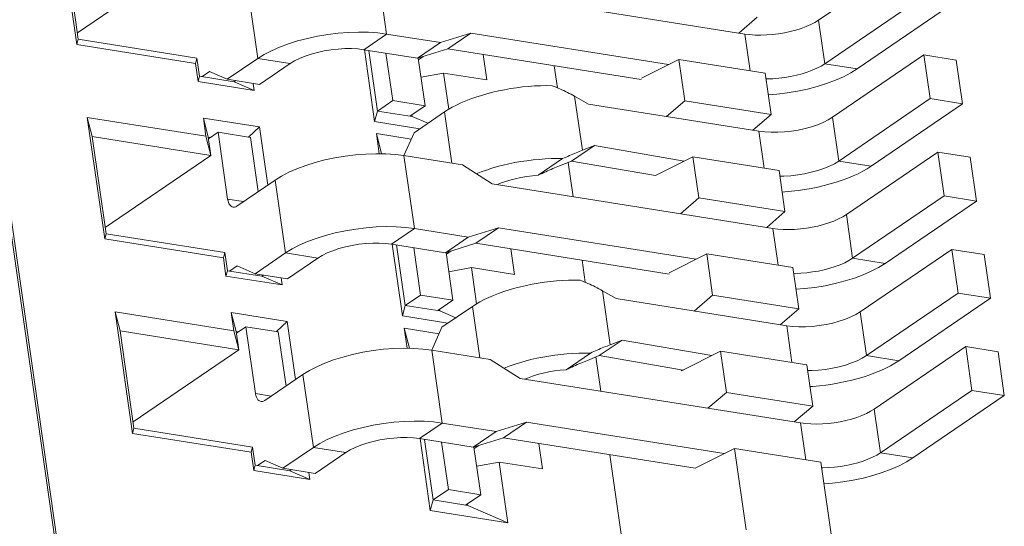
# Model space of a CAD drawing. Header units: inches. Extents: x -964.6 to -898.3, y 1271 to 1317.9.
# Tile 8 of 13: x -933.1 to -929.6, y 1280.3 to 1282.1. Entities that reach past the tile are written whole.
import ezdxf

# ---------------------------------------------------------------- set-up
doc = ezdxf.new("R2010")
doc.units = ezdxf.units.IN
doc.header["$MEASUREMENT"] = 0
doc.layers.add('实体线', color=2, linetype='Continuous')

msp = doc.modelspace()

# ---------------------------------------------------------------- linework, layer by layer
at = {"layer": '实体线', "lineweight": 15}
for p, q in [((-932.9033, 1279.6439), (-933.6619, 1284.9393)), ((-932.9797, 1282.4574), (-932.917, 1282.0197)), ((-932.962, 1282.3887), (-932.9119, 1282.0386)), ((-932.9151, 1282.0613), (-932.5345, 1282.3208)), ((-931.8012, 1282.0571), (-931.8388, 1282.3197)), ((-930.2445, 1282.1076), (-929.915, 1282.3323)), ((-932.2655, 1281.9693), (-932.3031, 1282.2318)), ((-930.5098, 1282.0574), (-931.5204, 1282.2178)), ((-930.222, 1281.9501), (-929.8924, 1282.1748)), ((-930.1054, 1281.9316), (-929.7758, 1282.1563)), ((-930.4658, 1282.1181), (-930.5315, 1282.0609)), ((-930.222, 1281.9501), (-930.2445, 1282.1076)), ((-932.917, 1282.0197), (-932.9119, 1282.0386)), ((-932.9119, 1282.0386), (-932.4843, 1281.9707)), ((-931.8012, 1282.0571), (-931.8836, 1282.001)), ((-931.8012, 1282.0571), (-931.6069, 1282.0263)), ((-931.4978, 1282.0603), (-931.6069, 1282.0263)), ((-931.4978, 1282.0603), (-931.5802, 1282.0041)), ((-930.7853, 1281.9472), (-931.4978, 1282.0603)), ((-930.4909, 1281.9252), (-930.5098, 1282.0574)), ((-932.917, 1282.0197), (-932.4895, 1281.9518)), ((-931.8836, 1282.001), (-931.6893, 1281.9701)), ((-931.8812, 1282.0013), (-931.8441, 1281.7425)), ((-931.8651, 1281.998), (-931.8339, 1281.7802)), ((-931.6069, 1282.0263), (-931.6893, 1281.9701)), ((-931.5802, 1282.0041), (-931.6893, 1281.9701)), ((-930.8833, 1281.8935), (-931.5802, 1282.0041)), ((-932.4895, 1281.9518), (-932.4843, 1281.9707)), ((-932.4843, 1281.9707), (-932.4749, 1281.9051)), ((-932.3754, 1281.8944), (-932.2655, 1281.9693)), ((-932.2655, 1281.9693), (-932.1489, 1281.9507)), ((-931.7789, 1281.8177), (-931.8034, 1281.9882)), ((-931.6623, 1281.7991), (-931.6869, 1281.9705)), ((-931.6687, 1281.9765), (-931.6857, 1281.9649)), ((-931.4402, 1281.8922), (-931.4533, 1281.984)), ((-930.8826, 1281.8983), (-930.7479, 1281.966)), ((-930.7479, 1281.966), (-930.437, 1281.9166)), ((-930.7479, 1281.966), (-930.7266, 1281.8173)), ((-930.1944, 1281.7575), (-929.8649, 1281.9822)), ((-929.8649, 1281.9822), (-929.7483, 1281.9637)), ((-929.8423, 1281.8247), (-929.8649, 1281.9822)), ((-929.7257, 1281.8062), (-929.7483, 1281.9637)), ((-932.4895, 1281.9518), (-932.4801, 1281.8862)), ((-932.4671, 1281.9038), (-932.4397, 1281.9226)), ((-932.4397, 1281.9226), (-932.3754, 1281.8944)), ((-932.2588, 1281.8758), (-932.1489, 1281.9507)), ((-931.1968, 1281.9433), (-931.1854, 1281.8637)), ((-930.1054, 1281.9316), (-930.222, 1281.9501)), ((-932.4801, 1281.8862), (-932.4749, 1281.9051)), ((-932.4749, 1281.9051), (-932.3505, 1281.8853)), ((-932.3754, 1281.8944), (-932.2588, 1281.8758)), ((-932.3505, 1281.8853), (-932.3445, 1281.8895)), ((-931.5956, 1281.9169), (-931.677, 1281.9015)), ((-931.5956, 1281.9169), (-931.4402, 1281.8922)), ((-931.577, 1281.7865), (-931.5956, 1281.9169)), ((-930.4157, 1281.7679), (-930.437, 1281.9166)), ((-930.434, 1281.896), (-930.4298, 1281.8959)), ((-932.4801, 1281.8862), (-932.2779, 1281.8541)), ((-932.2779, 1281.8541), (-932.3505, 1281.8853)), ((-932.2779, 1281.8541), (-932.2816, 1281.8795)), ((-931.8339, 1281.7802), (-931.7789, 1281.8177)), ((-931.6623, 1281.7991), (-931.7789, 1281.8177)), ((-931.1234, 1281.8332), (-931.0738, 1281.8048)), ((-931.0956, 1281.6389), (-931.1234, 1281.8332)), ((-930.7266, 1281.8173), (-930.7923, 1281.7601)), ((-930.7266, 1281.8173), (-930.4157, 1281.7679)), ((-930.1718, 1281.6), (-929.8423, 1281.8247)), ((-929.7257, 1281.8062), (-929.8423, 1281.8247)), ((-931.8441, 1281.7425), (-931.8339, 1281.7802)), ((-931.8339, 1281.7802), (-931.7095, 1281.7605)), ((-931.7173, 1281.7617), (-931.6623, 1281.7991)), ((-930.4597, 1281.7073), (-931.0738, 1281.8048)), ((-930.0552, 1281.5815), (-929.7257, 1281.8062)), ((-932.4518, 1281.6893), (-932.8794, 1281.7571)), ((-932.8794, 1281.7571), (-932.8617, 1281.6885)), ((-932.8794, 1281.7571), (-932.8167, 1281.3195)), ((-932.2591, 1281.7228), (-932.4612, 1281.7549)), ((-932.4612, 1281.7549), (-932.4436, 1281.6862)), ((-932.4612, 1281.7549), (-932.4518, 1281.6893)), ((-931.7095, 1281.7605), (-931.7103, 1281.7664)), ((-931.6523, 1281.7359), (-931.7095, 1281.7605)), ((-931.7021, 1281.7019), (-931.5922, 1281.7768)), ((-931.5658, 1281.5921), (-931.5922, 1281.7768)), ((-930.4157, 1281.7679), (-930.4814, 1281.7108)), ((-930.1718, 1281.6), (-930.1944, 1281.7575)), ((-932.2591, 1281.7228), (-932.2981, 1281.6862)), ((-932.2292, 1281.5137), (-932.2591, 1281.7228)), ((-931.8441, 1281.7425), (-931.6807, 1281.7165)), ((-932.4342, 1281.6206), (-932.8617, 1281.6885)), ((-932.8617, 1281.6885), (-932.8116, 1281.3384)), ((-932.4518, 1281.6893), (-932.4342, 1281.6206)), ((-932.4358, 1281.685), (-932.4436, 1281.6862)), ((-932.4436, 1281.6862), (-932.4342, 1281.6206)), ((-932.4083, 1281.7037), (-932.4427, 1281.6803)), ((-932.2917, 1281.6852), (-932.4083, 1281.7037)), ((-932.3739, 1281.463), (-932.4083, 1281.7037)), ((-932.2638, 1281.4901), (-932.2917, 1281.6852)), ((-931.7123, 1281.6788), (-931.8379, 1281.6987)), ((-931.8379, 1281.6987), (-931.8192, 1281.6261)), ((-931.8379, 1281.6987), (-931.8275, 1281.6262)), ((-931.7021, 1281.7019), (-931.7385, 1281.6195)), ((-930.4407, 1281.575), (-930.4597, 1281.7073)), ((-931.0525, 1281.6559), (-931.1348, 1281.5998)), ((-931.0525, 1281.6559), (-931.0956, 1281.6389)), ((-930.729, 1281.6001), (-931.0525, 1281.6559)), ((-932.8148, 1281.361), (-932.4342, 1281.6206)), ((-931.7385, 1281.6195), (-931.5276, 1281.586)), ((-931.7009, 1281.3569), (-931.7385, 1281.6195)), ((-931.2544, 1281.5491), (-931.1668, 1281.6088)), ((-930.8324, 1281.5482), (-930.6978, 1281.6158)), ((-930.6978, 1281.6158), (-930.3868, 1281.5665)), ((-930.6978, 1281.6158), (-930.6765, 1281.4672)), ((-930.1442, 1281.4074), (-929.8147, 1281.6321)), ((-929.6981, 1281.6136), (-929.8147, 1281.6321)), ((-929.7921, 1281.4746), (-929.8147, 1281.6321)), ((-929.6755, 1281.456), (-929.6981, 1281.6136)), ((-931.5276, 1281.586), (-931.4201, 1281.5176)), ((-931.1348, 1281.5998), (-931.178, 1281.5827)), ((-931.1469, 1281.595), (-931.1292, 1281.4714)), ((-930.8325, 1281.5476), (-931.1348, 1281.5998)), ((-930.1718, 1281.6), (-930.0552, 1281.5815)), ((-930.3655, 1281.4178), (-930.3868, 1281.5665)), ((-932.2028, 1281.5316), (-932.3401, 1281.438)), ((-932.1652, 1281.269), (-932.2028, 1281.5316)), ((-930.4095, 1281.3572), (-931.4201, 1281.5176)), ((-932.3167, 1281.454), (-932.3739, 1281.463)), ((-930.6765, 1281.4672), (-930.7422, 1281.41)), ((-930.6765, 1281.4672), (-930.3655, 1281.4178)), ((-930.1217, 1281.2499), (-929.7921, 1281.4746)), ((-929.6755, 1281.456), (-929.7921, 1281.4746)), ((-930.0051, 1281.2313), (-929.6755, 1281.456)), ((-930.3655, 1281.4178), (-930.4312, 1281.3606)), ((-930.1217, 1281.2499), (-930.1442, 1281.4074)), ((-933.1575, 1281.365), (-932.8954, 1279.5357)), ((-931.7009, 1281.3569), (-931.7833, 1281.3007)), ((-931.7009, 1281.3569), (-931.5066, 1281.3261)), ((-931.3975, 1281.3601), (-931.5066, 1281.3261)), ((-931.3975, 1281.3601), (-931.4799, 1281.3039)), ((-930.685, 1281.247), (-931.3975, 1281.3601)), ((-930.3906, 1281.2249), (-930.4095, 1281.3572)), ((-932.8167, 1281.3195), (-932.8116, 1281.3384)), ((-932.8167, 1281.3195), (-932.3892, 1281.2516)), ((-932.8116, 1281.3384), (-932.384, 1281.2705)), ((-931.5066, 1281.3261), (-931.589, 1281.2699)), ((-931.7833, 1281.3007), (-931.589, 1281.2699)), ((-931.7809, 1281.3011), (-931.7438, 1281.0422)), ((-931.7648, 1281.2978), (-931.7336, 1281.08)), ((-931.6786, 1281.1174), (-931.7031, 1281.288)), ((-931.4799, 1281.3039), (-931.589, 1281.2699)), ((-930.783, 1281.1933), (-931.4799, 1281.3039)), ((-931.3399, 1281.192), (-931.353, 1281.2837)), ((-932.3892, 1281.2516), (-932.384, 1281.2705)), ((-932.3892, 1281.2516), (-932.3798, 1281.186)), ((-932.384, 1281.2705), (-932.3746, 1281.2048)), ((-932.2751, 1281.1941), (-932.1652, 1281.269)), ((-932.1652, 1281.269), (-932.0486, 1281.2505)), ((-932.1585, 1281.1756), (-932.0486, 1281.2505)), ((-931.562, 1281.0989), (-931.5866, 1281.2702)), ((-931.5684, 1281.2763), (-931.5854, 1281.2647)), ((-930.7823, 1281.1981), (-930.6476, 1281.2657)), ((-930.6476, 1281.2657), (-930.3367, 1281.2164)), ((-930.6476, 1281.2657), (-930.6263, 1281.1171)), ((-930.0051, 1281.2313), (-930.1217, 1281.2499)), ((-930.0941, 1281.0573), (-929.7646, 1281.282)), ((-929.7646, 1281.282), (-929.648, 1281.2635)), ((-929.742, 1281.1244), (-929.7646, 1281.282)), ((-929.6254, 1281.1059), (-929.648, 1281.2635)), ((-932.3668, 1281.2036), (-932.3394, 1281.2223)), ((-932.3394, 1281.2223), (-932.2751, 1281.1941)), ((-931.4953, 1281.2166), (-931.5767, 1281.2012)), ((-931.4953, 1281.2166), (-931.3399, 1281.192)), ((-931.4767, 1281.0863), (-931.4953, 1281.2166)), ((-931.0965, 1281.243), (-931.0851, 1281.1635)), ((-930.3154, 1281.0677), (-930.3367, 1281.2164)), ((-932.3798, 1281.186), (-932.3746, 1281.2048)), ((-932.3798, 1281.186), (-932.1776, 1281.1539)), ((-932.3746, 1281.2048), (-932.2502, 1281.1851)), ((-932.2751, 1281.1941), (-932.1585, 1281.1756)), ((-932.2502, 1281.1851), (-932.2442, 1281.1892)), ((-932.1776, 1281.1539), (-932.2502, 1281.1851)), ((-932.1776, 1281.1539), (-932.1813, 1281.1792)), ((-930.3337, 1281.1958), (-930.3294, 1281.1957)), ((-931.7336, 1281.08), (-931.6786, 1281.1174)), ((-931.562, 1281.0989), (-931.6786, 1281.1174)), ((-931.0231, 1281.133), (-930.9735, 1281.1046)), ((-930.9953, 1280.9386), (-931.0231, 1281.133)), ((-930.6263, 1281.1171), (-930.6932, 1281.0601)), ((-930.6263, 1281.1171), (-930.3154, 1281.0677)), ((-930.0715, 1280.8997), (-929.742, 1281.1244)), ((-929.6254, 1281.1059), (-929.742, 1281.1244)), ((-931.7438, 1281.0422), (-931.7336, 1281.08)), ((-931.7336, 1281.08), (-931.6092, 1281.0602)), ((-931.617, 1281.0615), (-931.562, 1281.0989)), ((-931.6018, 1281.0017), (-931.4919, 1281.0766)), ((-931.4655, 1280.8918), (-931.4919, 1281.0766)), ((-930.3594, 1281.0071), (-930.9735, 1281.1046)), ((-929.9549, 1280.8812), (-929.6254, 1281.1059)), ((-932.3515, 1280.989), (-932.7791, 1281.0569)), ((-932.7791, 1281.0569), (-932.7614, 1280.9882)), ((-932.7791, 1281.0569), (-932.7164, 1280.6193)), ((-932.1588, 1281.0226), (-932.3609, 1281.0547)), ((-932.3609, 1281.0547), (-932.3433, 1280.986)), ((-932.3609, 1281.0547), (-932.3515, 1280.989)), ((-931.7438, 1281.0422), (-931.5804, 1281.0163)), ((-931.6092, 1281.0602), (-931.61, 1281.0662)), ((-931.552, 1281.0357), (-931.6092, 1281.0602)), ((-930.3154, 1281.0677), (-930.3823, 1281.0107)), ((-930.0715, 1280.8997), (-930.0941, 1281.0573)), ((-932.308, 1281.0035), (-932.3424, 1280.9801)), ((-932.1914, 1280.985), (-932.308, 1281.0035)), ((-932.2736, 1280.7628), (-932.308, 1281.0035)), ((-932.1588, 1281.0226), (-932.1978, 1280.986)), ((-932.1289, 1280.8134), (-932.1588, 1281.0226)), ((-931.6018, 1281.0017), (-931.6382, 1280.9192)), ((-930.3404, 1280.8748), (-930.3594, 1281.0071)), ((-932.3339, 1280.9204), (-932.7614, 1280.9882)), ((-932.7614, 1280.9882), (-932.7113, 1280.6381)), ((-932.3515, 1280.989), (-932.3339, 1280.9204)), ((-932.3355, 1280.9848), (-932.3433, 1280.986)), ((-932.3433, 1280.986), (-932.3339, 1280.9204)), ((-932.1635, 1280.7898), (-932.1914, 1280.985)), ((-931.612, 1280.9785), (-931.7376, 1280.9985)), ((-931.7376, 1280.9985), (-931.7189, 1280.9258)), ((-931.7376, 1280.9985), (-931.7272, 1280.926)), ((-930.9522, 1280.9557), (-931.0345, 1280.8995)), ((-930.9522, 1280.9557), (-930.9953, 1280.9386)), ((-930.6287, 1280.8999), (-930.9522, 1280.9557)), ((-930.0439, 1280.7072), (-929.7144, 1280.9319)), ((-929.5978, 1280.9134), (-929.7144, 1280.9319)), ((-929.6918, 1280.7743), (-929.7144, 1280.9319)), ((-932.7145, 1280.6608), (-932.3339, 1280.9204)), ((-931.6382, 1280.9193), (-931.4273, 1280.8858)), ((-931.6006, 1280.6567), (-931.6382, 1280.9193)), ((-931.1541, 1280.8488), (-931.0665, 1280.9086)), ((-931.0345, 1280.8995), (-931.0777, 1280.8825)), ((-931.0466, 1280.8948), (-931.0289, 1280.7712)), ((-930.733, 1280.8475), (-931.0345, 1280.8995)), ((-930.7389, 1280.8445), (-930.5975, 1280.9156)), ((-930.5975, 1280.9156), (-930.2865, 1280.8663)), ((-930.5975, 1280.9156), (-930.5762, 1280.767)), ((-930.0715, 1280.8997), (-929.9549, 1280.8812)), ((-929.5752, 1280.7558), (-929.5978, 1280.9134)), ((-931.4273, 1280.8858), (-931.3198, 1280.8174)), ((-930.2652, 1280.7176), (-930.2865, 1280.8663)), ((-932.1025, 1280.8314), (-932.2398, 1280.7378)), ((-932.0649, 1280.5688), (-932.1025, 1280.8314)), ((-930.7395, 1280.8486), (-930.7389, 1280.8445)), ((-930.3092, 1280.657), (-931.3198, 1280.8174)), ((-932.2164, 1280.7537), (-932.2736, 1280.7628)), ((-930.5762, 1280.767), (-930.6431, 1280.71)), ((-930.5762, 1280.767), (-930.2652, 1280.7176)), ((-930.0214, 1280.5496), (-929.6918, 1280.7743)), ((-929.9048, 1280.5311), (-929.5752, 1280.7558)), ((-929.5752, 1280.7558), (-929.6918, 1280.7743)), ((-930.2652, 1280.7176), (-930.3321, 1280.6606)), ((-930.0214, 1280.5496), (-930.0439, 1280.7072)), ((-931.6006, 1280.6567), (-931.683, 1280.6005)), ((-931.6006, 1280.6567), (-931.4063, 1280.6258)), ((-931.2972, 1280.6598), (-931.4063, 1280.6258)), ((-931.2972, 1280.6598), (-931.3796, 1280.6037)), ((-930.5847, 1280.5467), (-931.2972, 1280.6598)), ((-930.2903, 1280.5247), (-930.3092, 1280.657)), ((-932.7164, 1280.6193), (-932.7113, 1280.6381)), ((-932.7164, 1280.6193), (-932.2889, 1280.5514)), ((-932.7113, 1280.6381), (-932.2837, 1280.5703)), ((-931.4063, 1280.6258), (-931.4887, 1280.5697)), ((-931.683, 1280.6005), (-931.4887, 1280.5697)), ((-931.6806, 1280.6009), (-931.6435, 1280.342)), ((-931.6645, 1280.5976), (-931.6333, 1280.3798)), ((-931.5783, 1280.4172), (-931.6028, 1280.5878)), ((-931.3796, 1280.6037), (-931.4887, 1280.5697)), ((-931.4681, 1280.5761), (-931.4851, 1280.5645)), ((-930.6889, 1280.494), (-931.3796, 1280.6037)), ((-931.2396, 1280.4917), (-931.2527, 1280.5835)), ((-932.2889, 1280.5514), (-932.2837, 1280.5703)), ((-932.2889, 1280.5514), (-932.2795, 1280.4857)), ((-932.2837, 1280.5703), (-932.2743, 1280.5046)), ((-932.1748, 1280.4939), (-932.0649, 1280.5688)), ((-932.0649, 1280.5688), (-931.9483, 1280.5503)), ((-932.0582, 1280.4754), (-931.9483, 1280.5503)), ((-931.4617, 1280.3987), (-931.4863, 1280.57)), ((-930.9962, 1280.5428), (-930.9172, 1279.9915)), ((-930.6888, 1280.4944), (-930.5473, 1280.5655)), ((-930.5473, 1280.5655), (-930.2364, 1280.5161)), ((-930.5473, 1280.5655), (-930.5053, 1280.2724)), ((-929.9048, 1280.5311), (-930.0214, 1280.5496)), ((-932.2795, 1280.4857), (-932.2743, 1280.5046)), ((-932.2743, 1280.5046), (-932.1499, 1280.4849)), ((-932.2665, 1280.5034), (-932.2391, 1280.5221)), ((-932.2391, 1280.5221), (-932.1748, 1280.4939)), ((-931.395, 1280.5164), (-931.4764, 1280.501)), ((-931.395, 1280.5164), (-931.2396, 1280.4917)), ((-931.3637, 1280.2976), (-931.395, 1280.5164)), ((-930.1944, 1280.223), (-930.2364, 1280.5161)), ((-932.2795, 1280.4857), (-932.0773, 1280.4537)), ((-932.1748, 1280.4939), (-932.0582, 1280.4754)), ((-932.1499, 1280.4849), (-932.1439, 1280.489)), ((-932.0773, 1280.4537), (-932.1499, 1280.4849)), ((-932.0773, 1280.4537), (-932.081, 1280.479)), ((-930.2334, 1280.4955), (-930.2291, 1280.4955)), ((-931.6333, 1280.3798), (-931.5783, 1280.4172)), ((-931.4617, 1280.3987), (-931.5783, 1280.4172)), ((-931.5167, 1280.3612), (-931.4617, 1280.3987)), ((-931.6435, 1280.342), (-931.6333, 1280.3798)), ((-931.6333, 1280.3798), (-931.5089, 1280.36)), ((-931.5089, 1280.36), (-931.5097, 1280.366)), ((-931.6435, 1280.342), (-931.3637, 1280.2976)), ((-931.3637, 1280.2976), (-931.5089, 1280.36))]:
    msp.add_line(p, q, dxfattribs=at)
for points in [[(-930.5098, 1282.0574), (-930.4916, 1282.0551), (-930.4725, 1282.0538), (-930.4523, 1282.0535), (-930.4315, 1282.0541), (-930.4103, 1282.0558), (-930.3889, 1282.0584), (-930.3677, 1282.0619), (-930.3469, 1282.0663), (-930.3268, 1282.0716), (-930.3076, 1282.0776), (-930.2895, 1282.0843), (-930.2729, 1282.0916), (-930.2579, 1282.0994), (-930.2445, 1282.1076)], [(-932.2655, 1281.9693), (-932.2422, 1281.9837), (-932.216, 1281.9973), (-932.1867, 1282.0101), (-932.155, 1282.0219), (-932.1216, 1282.0324), (-932.0865, 1282.0415), (-932.0499, 1282.0493), (-932.0126, 1282.0555), (-931.9754, 1282.06), (-931.9385, 1282.0629), (-931.902, 1282.064), (-931.8665, 1282.0635), (-931.833, 1282.0612), (-931.8012, 1282.0571)], [(-932.1489, 1281.9507), (-932.1331, 1281.9604), (-932.1152, 1281.9693), (-932.095, 1281.9775), (-932.0732, 1281.9849), (-932.0499, 1281.9912), (-932.0257, 1281.9965), (-932.001, 1282.0005), (-931.9761, 1282.0033), (-931.9515, 1282.0047), (-931.9276, 1282.0048), (-931.905, 1282.0036), (-931.8836, 1282.001)], [(-930.4298, 1281.8959), (-930.4089, 1281.8966), (-930.3877, 1281.8982), (-930.3664, 1281.9008), (-930.3452, 1281.9044), (-930.3244, 1281.9088), (-930.3042, 1281.914), (-930.285, 1281.92), (-930.267, 1281.9267), (-930.2503, 1281.934), (-930.2353, 1281.9418), (-930.222, 1281.9501)], [(-930.4258, 1281.8385), (-930.3954, 1281.8408), (-930.3581, 1281.8454), (-930.321, 1281.8515), (-930.2846, 1281.8593), (-930.2493, 1281.8685), (-930.2157, 1281.879), (-930.1841, 1281.8907), (-930.155, 1281.9035), (-930.1288, 1281.9171), (-930.1054, 1281.9316)], [(-931.5922, 1281.7768), (-931.579, 1281.7853), (-931.5648, 1281.7936), (-931.5494, 1281.8016), (-931.5331, 1281.8093), (-931.5159, 1281.8167), (-931.4978, 1281.8238), (-931.479, 1281.8304), (-931.4595, 1281.8366), (-931.4393, 1281.8424), (-931.4187, 1281.8478), (-931.3977, 1281.8526), (-931.3763, 1281.8569), (-931.3547, 1281.8607), (-931.3329, 1281.864), (-931.3111, 1281.8667), (-931.2893, 1281.8688), (-931.2676, 1281.8703), (-931.2462, 1281.8713), (-931.2251, 1281.8716), (-931.2044, 1281.8714)], [(-930.4597, 1281.7073), (-930.4383, 1281.7047), (-930.4157, 1281.7035), (-930.3918, 1281.7036), (-930.3672, 1281.705), (-930.3423, 1281.7078), (-930.3176, 1281.7118), (-930.2934, 1281.717), (-930.2701, 1281.7234), (-930.2483, 1281.7307), (-930.2281, 1281.739), (-930.2102, 1281.7479), (-930.1944, 1281.7575)], [(-931.7385, 1281.6195), (-931.7704, 1281.6235), (-931.8038, 1281.6258), (-931.8393, 1281.6264), (-931.8758, 1281.6252), (-931.9128, 1281.6224), (-931.9499, 1281.6179), (-931.9872, 1281.6116), (-932.0238, 1281.6039), (-932.0589, 1281.5947), (-932.0923, 1281.5843), (-932.124, 1281.5725), (-932.1533, 1281.5597), (-932.1795, 1281.5461), (-932.2028, 1281.5316)], [(-931.1668, 1281.6088), (-931.1875, 1281.6091), (-931.2086, 1281.6087), (-931.23, 1281.6077), (-931.2517, 1281.6062), (-931.2735, 1281.6041), (-931.2953, 1281.6014), (-931.3171, 1281.5981), (-931.3387, 1281.5943), (-931.3601, 1281.59), (-931.3811, 1281.5852), (-931.4017, 1281.5799), (-931.4219, 1281.5741), (-931.4414, 1281.5678), (-931.4602, 1281.5612), (-931.4778, 1281.5543)], [(-930.3839, 1281.546), (-930.3693, 1281.546), (-930.3447, 1281.5474), (-930.3198, 1281.5502), (-930.295, 1281.5542), (-930.2708, 1281.5595), (-930.2476, 1281.5658), (-930.2257, 1281.5732), (-930.2055, 1281.5814), (-930.1876, 1281.5903), (-930.1718, 1281.6)], [(-930.3756, 1281.4883), (-930.3656, 1281.4889), (-930.3419, 1281.491), (-930.3181, 1281.4938), (-930.2944, 1281.4973), (-930.2708, 1281.5014), (-930.2476, 1281.5062), (-930.2247, 1281.5115), (-930.2023, 1281.5175), (-930.1806, 1281.5239), (-930.1597, 1281.5309), (-930.1395, 1281.5384), (-930.1204, 1281.5463), (-930.1023, 1281.5546), (-930.0853, 1281.5632), (-930.0697, 1281.5722), (-930.0552, 1281.5815)], [(-931.2544, 1281.5491), (-931.2755, 1281.5473), (-931.2963, 1281.5446), (-931.3172, 1281.541), (-931.3376, 1281.5366), (-931.3573, 1281.5314), (-931.3761, 1281.5254), (-931.3938, 1281.5188), (-931.4027, 1281.5149)], [(-932.3539, 1281.4344), (-932.3575, 1281.4353), (-932.3614, 1281.4376), (-932.3649, 1281.4409), (-932.368, 1281.4452), (-932.3706, 1281.4504), (-932.3725, 1281.4563), (-932.3739, 1281.463)], [(-932.3401, 1281.438), (-932.3446, 1281.4356), (-932.3489, 1281.4343), (-932.3533, 1281.4343), (-932.3539, 1281.4344)], [(-930.4095, 1281.3572), (-930.3913, 1281.3549), (-930.3722, 1281.3536), (-930.352, 1281.3532), (-930.3312, 1281.3539), (-930.31, 1281.3555), (-930.2886, 1281.3581), (-930.2674, 1281.3617), (-930.2466, 1281.3661), (-930.2265, 1281.3713), (-930.2073, 1281.3774), (-930.1892, 1281.3841), (-930.1726, 1281.3914), (-930.1576, 1281.3991), (-930.1442, 1281.4074)], [(-932.1652, 1281.269), (-932.1419, 1281.2835), (-932.1157, 1281.2971), (-932.0864, 1281.3099), (-932.0547, 1281.3217), (-932.0213, 1281.3321), (-931.9862, 1281.3413), (-931.9496, 1281.349), (-931.9123, 1281.3553), (-931.8751, 1281.3598), (-931.8382, 1281.3627), (-931.8017, 1281.3638), (-931.7662, 1281.3632), (-931.7327, 1281.3609), (-931.7009, 1281.3569)], [(-932.0486, 1281.2505), (-932.0328, 1281.2602), (-932.0149, 1281.2691), (-931.9947, 1281.2773), (-931.9729, 1281.2847), (-931.9496, 1281.291), (-931.9254, 1281.2962), (-931.9007, 1281.3003), (-931.8758, 1281.303), (-931.8512, 1281.3045), (-931.8273, 1281.3046), (-931.8047, 1281.3033), (-931.7833, 1281.3007)], [(-930.3294, 1281.1957), (-930.3086, 1281.1963), (-930.2874, 1281.198), (-930.2661, 1281.2006), (-930.2449, 1281.2041), (-930.2241, 1281.2085), (-930.2039, 1281.2138), (-930.1847, 1281.2198), (-930.1667, 1281.2265), (-930.15, 1281.2338), (-930.135, 1281.2416), (-930.1217, 1281.2499)], [(-930.3255, 1281.1382), (-930.2951, 1281.1406), (-930.2578, 1281.1451), (-930.2207, 1281.1513), (-930.1843, 1281.159), (-930.149, 1281.1682), (-930.1154, 1281.1787), (-930.0838, 1281.1905), (-930.0546, 1281.2033), (-930.0285, 1281.2169), (-930.0051, 1281.2313)], [(-931.4919, 1281.0766), (-931.4787, 1281.0851), (-931.4645, 1281.0934), (-931.4491, 1281.1014), (-931.4328, 1281.1091), (-931.4156, 1281.1165), (-931.3975, 1281.1235), (-931.3787, 1281.1302), (-931.3592, 1281.1364), (-931.339, 1281.1422), (-931.3184, 1281.1475), (-931.2974, 1281.1524), (-931.276, 1281.1567), (-931.2544, 1281.1605), (-931.2326, 1281.1638), (-931.2108, 1281.1664), (-931.189, 1281.1686), (-931.1673, 1281.1701), (-931.1459, 1281.1711), (-931.1248, 1281.1714), (-931.1041, 1281.1712)], [(-930.3594, 1281.0071), (-930.338, 1281.0045), (-930.3154, 1281.0032), (-930.2915, 1281.0033), (-930.2669, 1281.0048), (-930.242, 1281.0075), (-930.2173, 1281.0116), (-930.1931, 1281.0168), (-930.1698, 1281.0232), (-930.148, 1281.0305), (-930.1278, 1281.0388), (-930.1099, 1281.0477), (-930.0941, 1281.0573)], [(-931.6382, 1280.9193), (-931.6701, 1280.9233), (-931.7035, 1280.9256), (-931.739, 1280.9262), (-931.7755, 1280.925), (-931.8124, 1280.9222), (-931.8496, 1280.9176), (-931.8869, 1280.9114), (-931.9235, 1280.9036), (-931.9586, 1280.8945), (-931.992, 1280.884), (-932.0237, 1280.8723), (-932.053, 1280.8594), (-932.0792, 1280.8459), (-932.1025, 1280.8314)], [(-931.0665, 1280.9086), (-931.0872, 1280.9088), (-931.1083, 1280.9085), (-931.1297, 1280.9075), (-931.1514, 1280.906), (-931.1732, 1280.9039), (-931.195, 1280.9012), (-931.2168, 1280.8979), (-931.2384, 1280.8941), (-931.2598, 1280.8898), (-931.2808, 1280.885), (-931.3014, 1280.8796), (-931.3216, 1280.8738), (-931.3411, 1280.8676), (-931.3599, 1280.861), (-931.3775, 1280.8541)], [(-930.2836, 1280.8457), (-930.269, 1280.8458), (-930.2444, 1280.8472), (-930.2195, 1280.85), (-930.1947, 1280.854), (-930.1705, 1280.8593), (-930.1473, 1280.8656), (-930.1254, 1280.873), (-930.1052, 1280.8812), (-930.0873, 1280.8901), (-930.0715, 1280.8997)], [(-930.2753, 1280.7881), (-930.2653, 1280.7887), (-930.2416, 1280.7908), (-930.2178, 1280.7936), (-930.1941, 1280.7971), (-930.1705, 1280.8012), (-930.1473, 1280.8059), (-930.1244, 1280.8113), (-930.102, 1280.8172), (-930.0803, 1280.8237), (-930.0594, 1280.8307), (-930.0392, 1280.8382), (-930.0201, 1280.8461), (-930.002, 1280.8544), (-929.985, 1280.863), (-929.9694, 1280.872), (-929.9549, 1280.8812)], [(-931.1541, 1280.8488), (-931.1752, 1280.847), (-931.196, 1280.8444), (-931.2168, 1280.8408), (-931.2372, 1280.8364), (-931.257, 1280.8311), (-931.2758, 1280.8252), (-931.2935, 1280.8186), (-931.3024, 1280.8146)], [(-932.2536, 1280.7341), (-932.2572, 1280.7351), (-932.2611, 1280.7374), (-932.2646, 1280.7407), (-932.2677, 1280.745), (-932.2703, 1280.7502), (-932.2722, 1280.7561), (-932.2736, 1280.7628)], [(-932.2398, 1280.7378), (-932.2443, 1280.7354), (-932.2486, 1280.7341), (-932.253, 1280.734), (-932.2536, 1280.7341)], [(-930.3092, 1280.657), (-930.291, 1280.6547), (-930.2719, 1280.6533), (-930.2517, 1280.653), (-930.2309, 1280.6537), (-930.2097, 1280.6553), (-930.1883, 1280.6579), (-930.1671, 1280.6615), (-930.1463, 1280.6659), (-930.1262, 1280.6711), (-930.107, 1280.6771), (-930.0889, 1280.6838), (-930.0723, 1280.6911), (-930.0573, 1280.6989), (-930.0439, 1280.7072)], [(-932.0649, 1280.5688), (-932.0416, 1280.5833), (-932.0154, 1280.5969), (-931.9861, 1280.6097), (-931.9544, 1280.6214), (-931.921, 1280.6319), (-931.8859, 1280.6411), (-931.8493, 1280.6488), (-931.812, 1280.655), (-931.7748, 1280.6596), (-931.7379, 1280.6624), (-931.7014, 1280.6636), (-931.6659, 1280.663), (-931.6324, 1280.6607), (-931.6006, 1280.6567)], [(-931.9483, 1280.5503), (-931.9325, 1280.5599), (-931.9146, 1280.5688), (-931.8944, 1280.5771), (-931.8726, 1280.5844), (-931.8493, 1280.5908), (-931.8251, 1280.596), (-931.8003, 1280.6), (-931.7755, 1280.6028), (-931.7509, 1280.6042), (-931.727, 1280.6043), (-931.7044, 1280.6031), (-931.683, 1280.6005)], [(-930.2291, 1280.4955), (-930.2083, 1280.4961), (-930.1871, 1280.4978), (-930.1658, 1280.5004), (-930.1446, 1280.5039), (-930.1238, 1280.5083), (-930.1036, 1280.5136), (-930.0844, 1280.5196), (-930.0664, 1280.5263), (-930.0497, 1280.5336), (-930.0347, 1280.5413), (-930.0214, 1280.5496)], [(-930.2252, 1280.438), (-930.1948, 1280.4404), (-930.1575, 1280.4449), (-930.1204, 1280.4511), (-930.084, 1280.4588), (-930.0487, 1280.468), (-930.0151, 1280.4785), (-929.9835, 1280.4903), (-929.9543, 1280.503), (-929.9282, 1280.5166), (-929.9048, 1280.5311)]]:
    msp.add_lwpolyline(points, dxfattribs=at)
for points in [[(-931.1234, 1281.8332), (-931.1493, 1281.8471), (-931.1763, 1281.8599), (-931.2044, 1281.8714)], [(-931.0956, 1281.6389), (-931.1182, 1281.6297), (-931.142, 1281.6197), (-931.1668, 1281.6088)], [(-931.178, 1281.5827), (-931.2018, 1281.5729), (-931.2275, 1281.5616), (-931.2544, 1281.5491)], [(-931.0231, 1281.133), (-931.049, 1281.1469), (-931.076, 1281.1596), (-931.1041, 1281.1712)], [(-930.9953, 1280.9386), (-931.0179, 1280.9295), (-931.0417, 1280.9195), (-931.0665, 1280.9086)], [(-931.0777, 1280.8825), (-931.1015, 1280.8727), (-931.1272, 1280.8613), (-931.1541, 1280.8488)]]:
    msp.add_spline(points, degree=3, dxfattribs=at)

doc.saveas('drawing.dxf')
